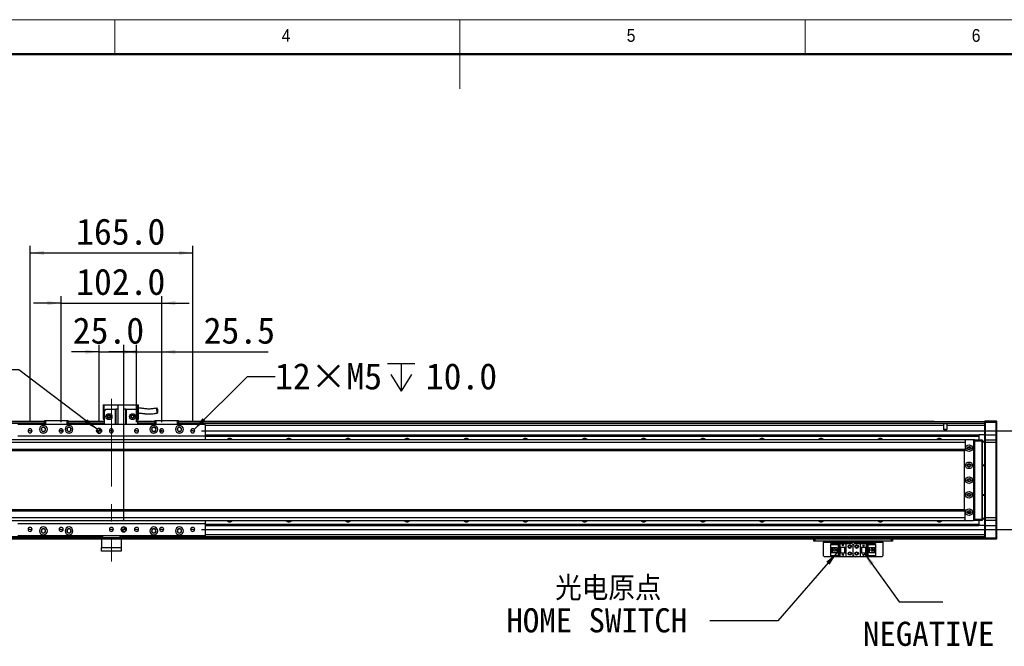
# Model space of a CAD drawing. Header units: millimetres. Extents: x 35 to 2905, y 35 to 2044.
# Tile 4 of 5: x 1023 to 2022, y 1408 to 2044. Entities that reach past the tile are written whole.
import ezdxf

# ---------------------------------------------------------------- set-up
doc = ezdxf.new("R2010")
doc.units = ezdxf.units.MM
doc.header["$LTSCALE"] = 7
doc.linetypes.add('CENTERX2', pattern=[20.32, 12.7, -2.54, 2.54, -2.54])
doc.layers.add('DIMNS', color=7, linetype='Continuous')
doc.styles.add('SLDTEXTSTYLE1', font='Gothic.ttf', dxfattribs={"width": 0.913})
doc.styles.add('SLDTEXTSTYLE8', font='txt')
doc.styles.add('SLDTEXTSTYLE9', font='txt', dxfattribs={"bigfont": 'bigfont'})
doc.dimstyles.new('SLDDIMSTYLE0', dxfattribs={"dimtxt": 26.6, "dimasz": 14, "dimexe": 0, "dimexo": 0.0625, "dimgap": 6.65, "dimtad": 2, "dimdec": 1, "dimrnd": 1e-09, "dimzin": 4, "dimdsep": 46, "dimtxsty": 'SLDTEXTSTYLE8', "dimsah": 1, "dimcen": 0.09, "dimadec": 0, "dimazin": 1, "dimtfac": 1, "dimtdec": 1, "dimtofl": 0, "dimtmove": 0, "dimatfit": 3, "dimfxl": 0, "dimfrac": 2, "dimtolj": 1, "dimtzin": 12, "dimarcsym": 0})
doc.dimstyles.new('SLDDIMSTYLE1', dxfattribs={"dimtxt": 26.6, "dimasz": 14, "dimexe": 0, "dimexo": 0.0625, "dimgap": 6.65, "dimtad": 2, "dimdec": 1, "dimrnd": 1e-09, "dimzin": 4, "dimdsep": 46, "dimtxsty": 'SLDTEXTSTYLE8', "dimsah": 1, "dimcen": 0.09, "dimadec": 0, "dimazin": 1, "dimtfac": 1, "dimtdec": 1, "dimtmove": 0, "dimatfit": 0, "dimfxl": 0, "dimfrac": 2, "dimtolj": 1, "dimtzin": 12, "dimarcsym": 0})
doc.dimstyles.new('SLDDIMSTYLE2', dxfattribs={"dimtxt": 26.6, "dimasz": 14, "dimexe": 0, "dimexo": 0.0625, "dimgap": 6.65, "dimtad": 2, "dimdec": 1, "dimrnd": 1e-09, "dimzin": 12, "dimdsep": 46, "dimtxsty": 'SLDTEXTSTYLE8', "dimsah": 1, "dimcen": 0.09, "dimadec": 0, "dimazin": 3, "dimtfac": 1, "dimtdec": 1, "dimtmove": 0, "dimatfit": 0, "dimfxl": 0, "dimfrac": 2, "dimtolj": 1, "dimtzin": 12, "dimarcsym": 0})
doc.dimstyles.new('SLDDIMSTYLE3', dxfattribs={"dimtxt": 0.18, "dimasz": 14, "dimexe": 0, "dimexo": 0.0625, "dimgap": 0, "dimtad": 0, "dimtih": 1, "dimtoh": 1, "dimdec": 0, "dimrnd": 1e-09, "dimzin": 0, "dimdsep": 46, "dimtxsty": 'Standard', "dimsah": 1, "dimcen": 0.09, "dimadec": 0, "dimazin": 0, "dimtfac": 14, "dimtdec": 0, "dimtofl": 0, "dimtmove": 0, "dimatfit": 3, "dimfxl": 0, "dimfrac": 2, "dimtolj": 1, "dimtzin": 0, "dimarcsym": 0})
doc.dimstyles.new('SLDDIMSTYLE7', dxfattribs={"dimtxt": 26.6, "dimasz": 14, "dimexe": 0, "dimexo": 0.0625, "dimgap": 6.65, "dimtad": 0, "dimtih": 1, "dimtoh": 1, "dimdec": 1, "dimrnd": 1e-09, "dimzin": 4, "dimdsep": 46, "dimtxsty": 'SLDTEXTSTYLE8', "dimsah": 1, "dimcen": 0, "dimadec": 0, "dimazin": 1, "dimtfac": 1, "dimtdec": 1, "dimtofl": 0, "dimtmove": 0, "dimatfit": 3, "dimfxl": 0, "dimfrac": 2, "dimtolj": 1, "dimtzin": 12, "dimarcsym": 0})
doc.dimstyles.new('SLDDIMSTYLE8', dxfattribs={"dimtxt": 26.6, "dimasz": 14, "dimexe": 0, "dimexo": 0.0625, "dimgap": 6.65, "dimtad": 0, "dimtih": 1, "dimtoh": 1, "dimdec": 1, "dimrnd": 1e-09, "dimzin": 12, "dimdsep": 46, "dimtxsty": 'SLDTEXTSTYLE8', "dimsah": 1, "dimcen": 0, "dimadec": 0, "dimazin": 3, "dimtfac": 1, "dimtdec": 1, "dimtofl": 0, "dimtmove": 0, "dimatfit": 3, "dimfxl": 0, "dimfrac": 2, "dimtolj": 1, "dimtzin": 12, "dimarcsym": 0})

# ---------------------------------------------------------------- blocks, each defined once
blk = doc.blocks.new('_D_22')
at = {"layer": 'DIMNS'}
for p, q in [((1065.37, 1635.87), (1065.37, 1763.57)), ((1167.37, 1635.87), (1167.37, 1763.57)), ((1065.37, 1756.57), (1037.37, 1756.57)), ((1065.37, 1756.57), (1167.37, 1756.57)), ((1167.37, 1756.57), (1195.37, 1756.57))]:
    blk.add_line(p, q, dxfattribs=at)
for points in [[(1065.37, 1756.57), (1051.37, 1758.67), (1051.37, 1754.47)], [(1167.37, 1756.57), (1181.37, 1754.47), (1181.37, 1758.67)]]:
    blk.add_solid(points, dxfattribs=at)
at = {"layer": 'DIMNS', "insert": (1080.6, 1791.47), "char_height": 26.6, "attachment_point": 1, "style": 'SLDTEXTSTYLE8'}
blk.add_mtext('102.0', dxfattribs=at)
blk = doc.blocks.new('_D_23')
at = {"layer": 'DIMNS'}
for p, q in [((1033.87, 1635.87), (1033.87, 1814.48)), ((1198.87, 1635.87), (1198.87, 1814.48)), ((1033.87, 1807.48), (1198.87, 1807.48))]:
    blk.add_line(p, q, dxfattribs=at)
for points in [[(1033.87, 1807.48), (1047.87, 1805.38), (1047.87, 1809.58)], [(1198.87, 1807.48), (1184.87, 1809.58), (1184.87, 1805.38)]]:
    blk.add_solid(points, dxfattribs=at)
at = {"layer": 'DIMNS', "insert": (1080.6, 1842.39), "char_height": 26.6, "attachment_point": 1, "style": 'SLDTEXTSTYLE8'}
blk.add_mtext('165.0', dxfattribs=at)
blk = doc.blocks.new('_D_24')
at = {"layer": 'DIMNS'}
for p, q in [((2084.37, 1626.98), (2084.37, 1654.98)), ((1207.76, 1626.98), (2091.37, 1626.98)), ((2084.37, 1526.98), (2084.37, 1626.98)), ((1207.76, 1526.98), (2091.37, 1526.98)), ((2084.37, 1526.98), (2084.37, 1498.98))]:
    blk.add_line(p, q, dxfattribs=at)
for points in [[(2084.37, 1626.98), (2086.47, 1640.98), (2082.27, 1640.98)], [(2084.37, 1526.98), (2082.27, 1512.98), (2086.47, 1512.98)]]:
    blk.add_solid(points, dxfattribs=at)
at = {"layer": 'DIMNS', "insert": (2049.46, 1533.02), "char_height": 26.6, "attachment_point": 1, "rotation": 90, "style": 'SLDTEXTSTYLE8'}
blk.add_mtext('100.0', dxfattribs=at)
blk = doc.blocks.new('SW_SYMBOL_HOLE_DEPTH')
at = {"layer": 'DIMNS', "color": 0}
for p, q in [((0, 6125), (5600, 6125)), ((2800, 6125), (2800, 525)), ((700, 3885), (2800, 525)), ((4900, 3885), (2800, 525))]:
    blk.add_line(p, q, dxfattribs=at)
blk = doc.blocks.new('_D_25')
at = {"layer": 'DIMNS'}
for p, q in [((1022.31, 1688.84), (994.31, 1688.84)), ((1101.87, 1628.5), (1022.31, 1688.84))]:
    blk.add_line(p, q, dxfattribs=at)
blk.add_solid([(1101.87, 1628.5), (1091.99, 1638.63), (1089.45, 1635.28)], dxfattribs=at)
at = {"layer": 'DIMNS', "xscale": 0.004985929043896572, "yscale": 0.004985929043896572, "zscale": 0.004985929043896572}
blk.add_blockref('SW_SYMBOL_HOLE_DEPTH', (909.05, 1671.12), dxfattribs=at)
at = {"layer": 'DIMNS', "char_height": 26.6, "attachment_point": 1, "style": 'SLDTEXTSTYLE8'}
for s, insert in [('2×', (733.55, 1702.13)), ('%%c', (777.07, 1701.87)), ('5.0', (818.17, 1702.13)), ('H7', (864.49, 1702.13)), ('7.0', (947.99, 1702.13))]:
    blk.add_mtext(s, dxfattribs=dict(at, insert=insert))
blk = doc.blocks.new('_D_26')
at = {"layer": 'DIMNS'}
for p, q in [((1200.35, 1628.47), (1254.38, 1682.21)), ((1254.38, 1682.21), (1282.38, 1682.21))]:
    blk.add_line(p, q, dxfattribs=at)
blk.add_solid([(1200.35, 1628.47), (1211.76, 1636.85), (1208.8, 1639.83)], dxfattribs=at)
at = {"layer": 'DIMNS', "xscale": 0.004985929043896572, "yscale": 0.004985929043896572, "zscale": 0.004985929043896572}
blk.add_blockref('SW_SYMBOL_HOLE_DEPTH', (1396.36, 1664.6), dxfattribs=at)
at = {"layer": 'DIMNS', "char_height": 26.6, "attachment_point": 1, "style": 'SLDTEXTSTYLE8'}
for s, insert in [('12×M5', (1282.38, 1695.61)), ('10.0', (1435.29, 1695.61))]:
    blk.add_mtext(s, dxfattribs=dict(at, insert=insert))
blk = doc.blocks.new('_D_27')
at = {"layer": 'DIMNS'}
for p, q in [((1103.87, 1635.87), (1103.87, 1714.11)), ((1128.87, 1535.87), (1128.87, 1714.11)), ((1103.87, 1707.11), (1075.87, 1707.11)), ((1103.87, 1707.11), (1128.87, 1707.11)), ((1128.87, 1707.11), (1156.87, 1707.11))]:
    blk.add_line(p, q, dxfattribs=at)
for points in [[(1103.87, 1707.11), (1089.87, 1709.21), (1089.87, 1705.01)], [(1128.87, 1707.11), (1142.87, 1705.01), (1142.87, 1709.21)]]:
    blk.add_solid(points, dxfattribs=at)
at = {"layer": 'DIMNS', "insert": (1077.2, 1742.01), "char_height": 26.6, "attachment_point": 1, "style": 'SLDTEXTSTYLE8'}
blk.add_mtext('25.0', dxfattribs=at)
blk = doc.blocks.new('_D_28')
at = {"layer": 'DIMNS'}
for p, q in [((1141.87, 1635.87), (1141.87, 1714.11)), ((1167.37, 1635.87), (1167.37, 1714.11)), ((1141.87, 1707.11), (1113.87, 1707.11)), ((1141.87, 1707.11), (1167.37, 1707.11)), ((1167.37, 1707.11), (1275.51, 1707.11))]:
    blk.add_line(p, q, dxfattribs=at)
for points in [[(1141.87, 1707.11), (1127.87, 1709.21), (1127.87, 1705.01)], [(1167.37, 1707.11), (1181.37, 1705.01), (1181.37, 1709.21)]]:
    blk.add_solid(points, dxfattribs=at)
at = {"layer": 'DIMNS', "insert": (1209.97, 1742.01), "char_height": 26.6, "attachment_point": 1, "style": 'SLDTEXTSTYLE8'}
blk.add_mtext('25.5', dxfattribs=at)
blk = doc.blocks.new('SW_NOTE_6')
at = {"layer": 'DIMNS', "color": 0, "char_height": 24.5, "attachment_point": 2}
for s, insert, style in [(' 光电原点', (-113.73, 45.22), 'SLDTEXTSTYLE9'), ('HOME SWITCH', (-114.53, 12.82), 'SLDTEXTSTYLE8')]:
    blk.add_mtext(s, dxfattribs=dict(at, insert=insert, style=style))
blk = doc.blocks.new('SW_NOTE_7')
at = {"layer": 'DIMNS', "color": 0, "char_height": 24.5, "attachment_point": 2}
for s, insert, style in [('    光电负限位', (96.76, 12.28), 'SLDTEXTSTYLE9'), ('NEGATIVE LIMIT SWITCH', (93.93, -20.12), 'SLDTEXTSTYLE8')]:
    blk.add_mtext(s, dxfattribs=dict(at, insert=insert, style=style))
blk = doc.blocks.new('SW_DOWELSYMBOL_3')
at = {"linetype": 'Continuous', "lineweight": 18}
h = blk.add_hatch(color=0, dxfattribs=at)
edge = h.paths.add_edge_path(flags=0)
edge.add_arc((0, 0), 2.5, 180, 270)
edge.add_line((0, -2.5), (0, 0))
edge.add_line((0, 0), (-2.5, 0))
h = blk.add_hatch(color=0, dxfattribs=at)
edge = h.paths.add_edge_path(flags=0)
edge.add_arc((0, 0), 2.5, 0, 90)
edge.add_line((0, 2.5), (0, 0))
edge.add_line((0, 0), (2.5, 0))
at = {"layer": 'DIMNS', "color": 0}
blk.add_circle((0, 0), 2.5, dxfattribs=at)
blk = doc.blocks.new('SW_DOWELSYMBOL_4')
at = {"linetype": 'Continuous', "lineweight": 18}
h = blk.add_hatch(color=0, dxfattribs=at)
edge = h.paths.add_edge_path(flags=0)
edge.add_arc((0, 0), 2.5, 180, 270)
edge.add_line((0, -2.5), (0, 0))
edge.add_line((0, 0), (-2.5, 0))
h = blk.add_hatch(color=0, dxfattribs=at)
edge = h.paths.add_edge_path(flags=0)
edge.add_arc((0, 0), 2.5, 0, 90)
edge.add_line((0, 2.5), (0, 0))
edge.add_line((0, 0), (2.5, 0))
at = {"layer": 'DIMNS', "color": 0}
blk.add_circle((0, 0), 2.5, dxfattribs=at)

msp = doc.modelspace()

# ---------------------------------------------------------------- linework, layer by layer
at = {"color": 7, "linetype": 'Continuous', "lineweight": 18}
for p, q in [((2905, 2044), (35, 2044)), ((1120, 2009), (1120, 2044)), ((1470, 2044), (1470, 1974)), ((1820, 2009), (1820, 2044)), ((70, 2009), (2870, 2009))]:
    msp.add_line(p, q, dxfattribs=at)
at = {"color": 7, "linetype": 'Continuous', "lineweight": 50}
msp.add_line((2870, 2009), (70, 2009), dxfattribs=at)
at = {"color": 7, "linetype": 'Continuous', "lineweight": 25}
for p, q in [((1107.87, 1653.28), (1108.87, 1653.28)), ((1107.87, 1653.28), (1107.87, 1638.88)), ((1108.87, 1646.88), (1108.87, 1653.28)), ((1108.87, 1653.28), (1122.87, 1653.28)), ((1110.87, 1648.88), (1108.87, 1646.88)), ((1110.87, 1648.88), (1120.37, 1648.88)), ((1120.37, 1633.48), (1120.37, 1648.88)), ((1120.37, 1648.88), (1120.87, 1648.88)), ((1120.87, 1648.88), (1120.87, 1633.48)), ((1122.87, 1648.88), (1120.87, 1648.88)), ((1122.87, 1653.48), (1122.87, 1633.48)), ((1122.87, 1653.48), (1128.87, 1653.48)), ((1128.87, 1633.48), (1128.87, 1653.48)), ((1128.87, 1653.28), (1142.87, 1653.28)), ((1130.87, 1648.88), (1128.87, 1648.88)), ((1130.87, 1633.48), (1130.87, 1648.88)), ((1130.87, 1648.88), (1131.37, 1648.88)), ((1131.37, 1648.88), (1140.87, 1648.88)), ((1131.37, 1648.88), (1131.37, 1633.48)), ((1142.87, 1646.88), (1140.87, 1648.88)), ((1142.87, 1653.28), (1143.87, 1653.28)), ((1142.87, 1653.28), (1142.87, 1646.88)), ((1143.87, 1638.88), (1143.87, 1653.28)), ((1107.87, 1638.88), (1108.87, 1638.88)), ((1108.87, 1646.88), (1108.87, 1633.48)), ((1142.87, 1646.88), (1142.87, 1633.48)), ((1142.87, 1638.88), (1143.87, 1638.88)), ((230.37, 1636.48), (1048.37, 1636.48)), ((1048.37, 1634.49), (230.37, 1634.49)), ((300.87, 1636.78), (1048.37, 1636.78)), ((300.87, 1636.58), (1048.37, 1636.58)), ((1211.37, 1633.48), (1021.37, 1633.48)), ((1048.37, 1637.18), (1048.67, 1637.48)), ((1048.37, 1633.48), (1048.37, 1637.18)), ((1049.37, 1637.18), (1048.37, 1637.18)), ((1048.67, 1637.48), (1049.49, 1637.48)), ((1049.37, 1637.18), (1049.49, 1637.48)), ((1049.37, 1637.18), (1049.37, 1633.48)), ((1071.37, 1637.18), (1049.37, 1637.18)), ((1049.49, 1637.48), (1071.24, 1637.48)), ((1071.37, 1637.18), (1071.24, 1637.48)), ((1071.24, 1637.48), (1072.07, 1637.48)), ((1071.37, 1633.48), (1071.37, 1637.18)), ((1072.37, 1637.18), (1071.37, 1637.18)), ((1072.07, 1637.48), (1072.37, 1637.18)), ((1072.37, 1637.18), (1072.37, 1633.48)), ((1072.37, 1636.78), (1108.87, 1636.78)), ((1072.37, 1636.58), (1108.87, 1636.58)), ((1072.37, 1636.48), (1108.87, 1636.48)), ((1108.87, 1634.49), (1072.37, 1634.49)), ((1142.87, 1636.78), (1160.37, 1636.78)), ((1142.87, 1636.58), (1160.37, 1636.58)), ((1142.87, 1636.48), (1160.37, 1636.48)), ((1160.37, 1634.49), (1142.87, 1634.49)), ((1160.37, 1637.18), (1160.67, 1637.48)), ((1160.37, 1633.48), (1160.37, 1637.18)), ((1161.37, 1637.18), (1160.37, 1637.18)), ((1160.67, 1637.48), (1161.49, 1637.48)), ((1161.37, 1637.18), (1161.49, 1637.48)), ((1161.37, 1637.18), (1161.37, 1633.48)), ((1183.37, 1637.18), (1161.37, 1637.18)), ((1161.49, 1637.48), (1183.24, 1637.48)), ((1183.37, 1637.18), (1183.24, 1637.48)), ((1183.24, 1637.48), (1184.07, 1637.48)), ((1183.37, 1633.48), (1183.37, 1637.18)), ((1184.37, 1637.18), (1183.37, 1637.18)), ((1184.07, 1637.48), (1184.37, 1637.18)), ((1184.37, 1637.18), (1184.37, 1633.48)), ((1184.37, 1636.78), (1950.87, 1636.78)), ((1184.37, 1636.58), (1950.87, 1636.58)), ((1184.37, 1636.48), (2002.37, 1636.48)), ((2002.37, 1634.49), (1184.37, 1634.49)), ((1211.37, 1633.48), (1211.37, 1621.48)), ((1950.87, 1636.78), (1950.87, 1636.58)), ((1950.87, 1636.48), (1950.87, 1636.58)), ((1960.73, 1628.38), (1960.73, 1632.49)), ((1964, 1628.38), (1960.73, 1628.38)), ((2002.37, 1632.49), (1964, 1632.49)), ((1964, 1632.49), (1964, 1628.38)), ((2002.37, 1636.68), (2002.67, 1636.98)), ((2002.37, 1635.48), (2002.37, 1636.68)), ((2002.37, 1635.48), (2002.67, 1635.48)), ((2002.37, 1622.98), (2002.37, 1635.48)), ((2002.67, 1636.98), (2002.67, 1635.48)), ((2002.67, 1636.98), (2014.07, 1636.98)), ((2002.67, 1635.48), (2002.67, 1622.98)), ((2014.07, 1635.48), (2002.67, 1635.48)), ((2014.07, 1635.48), (2014.07, 1636.98)), ((2014.07, 1636.98), (2014.37, 1636.68)), ((2014.07, 1622.98), (2014.07, 1635.48)), ((2014.07, 1635.48), (2014.37, 1635.48)), ((2014.37, 1636.68), (2014.37, 1635.48)), ((2014.37, 1635.48), (2014.37, 1622.98)), ((1211.37, 1621.48), (1021.37, 1621.48)), ((1033.87, 1626.98), (1031.77, 1626.98)), ((1033.87, 1626.98), (1035.97, 1626.98)), ((1065.37, 1626.98), (1063.27, 1626.98)), ((1065.37, 1626.98), (1065.49, 1626.98)), ((1066.7, 1626.98), (1067.47, 1626.98)), ((1103.87, 1626.98), (1101.37, 1626.98)), ((1103.87, 1626.98), (1106.37, 1626.98)), ((1116.37, 1626.98), (1114.27, 1626.98)), ((1116.37, 1626.98), (1118.47, 1626.98)), ((1141.87, 1626.98), (1139.77, 1626.98)), ((1141.87, 1626.98), (1143.97, 1626.98)), ((1166.03, 1626.98), (1165.27, 1626.98)), ((1167.37, 1626.98), (1167.24, 1626.98)), ((1167.37, 1626.98), (1169.47, 1626.98)), ((1198.87, 1626.98), (1196.77, 1626.98)), ((1198.87, 1626.98), (1200.97, 1626.98)), ((1211.37, 1622.99), (1996.37, 1622.99)), ((1211.37, 1622.7), (1996.37, 1622.7)), ((1211.37, 1621.8), (1996.37, 1621.8)), ((1211.37, 1621.5), (1996.37, 1621.5)), ((1211.37, 1621.48), (1211.37, 1617.98)), ((1996.37, 1622.99), (1996.37, 1622.7)), ((2002.37, 1622.99), (1996.37, 1622.99)), ((1996.37, 1622.7), (1996.37, 1621.8)), ((1996.37, 1621.8), (1996.37, 1621.5)), ((1996.37, 1621.5), (1996.37, 1617.98)), ((2002.37, 1622.98), (2002.67, 1622.98)), ((2002.37, 1617.68), (2002.37, 1622.98)), ((2002.67, 1622.98), (2002.67, 1617.98)), ((2002.67, 1622.98), (2014.07, 1622.98)), ((2014.07, 1617.98), (2014.07, 1622.98)), ((2014.07, 1622.98), (2014.37, 1622.98)), ((2014.37, 1622.98), (2014.37, 1617.68)), ((1981.87, 1617.98), (251.37, 1617.98)), ((1982.37, 1614.98), (251.37, 1614.98)), ((1981.87, 1617.98), (1981.37, 1617.48)), ((1981.37, 1617.48), (1981.37, 1617.35)), ((1990.87, 1617.98), (1981.87, 1617.98)), ((1982.37, 1617.35), (1982.37, 1614.98)), ((1982.37, 1614.98), (1982.37, 1607.98)), ((1987.51, 1609.98), (1985.22, 1609.98)), ((1991.37, 1617.48), (1990.87, 1617.98)), ((1990.87, 1617.98), (1992.37, 1617.98)), ((1992.37, 1617.68), (1991.17, 1617.68)), ((1991.37, 1536.48), (1991.37, 1617.48)), ((1991.87, 1615.98), (1991.37, 1615.98)), ((1991.87, 1537.98), (1991.87, 1615.98)), ((1992.37, 1617.98), (1999.57, 1617.98)), ((1992.37, 1616.48), (1992.37, 1617.98)), ((1999.57, 1616.48), (1992.37, 1616.48)), ((1992.37, 1537.48), (1992.37, 1616.48)), ((1999.57, 1616.48), (1999.57, 1617.98)), ((1999.87, 1617.68), (1999.57, 1617.98)), ((1999.57, 1537.48), (1999.57, 1616.48)), ((1999.87, 1616.48), (1999.57, 1616.48)), ((1999.87, 1617.68), (1999.87, 1616.48)), ((1999.87, 1616.48), (1999.87, 1537.48)), ((1999.87, 1616.48), (2002.37, 1616.48)), ((2002.37, 1615.48), (1999.87, 1615.48)), ((2002.67, 1617.98), (2002.37, 1617.68)), ((2002.37, 1614.98), (2002.37, 1617.68)), ((2002.37, 1538.98), (2002.37, 1614.98)), ((2002.67, 1614.98), (2002.37, 1614.98)), ((2002.67, 1617.98), (2002.67, 1614.98)), ((2002.67, 1617.98), (2014.07, 1617.98)), ((2002.67, 1614.98), (2002.67, 1538.98)), ((2014.07, 1614.98), (2002.67, 1614.98)), ((2014.07, 1614.98), (2014.07, 1617.98)), ((2014.07, 1617.98), (2014.37, 1617.68)), ((2014.07, 1538.98), (2014.07, 1614.98)), ((2014.07, 1614.98), (2014.37, 1614.98)), ((2014.37, 1617.68), (2014.37, 1614.98)), ((2014.37, 1614.98), (2014.37, 1538.98)), ((1982.37, 1607.98), (251.37, 1607.98)), ((251.37, 1606.98), (1982.37, 1606.98)), ((1981.37, 1606.98), (1981.37, 1546.98)), ((1982.37, 1607.98), (1982.37, 1606.98)), ((1999.87, 1592.48), (2002.37, 1592.48)), ((2002.37, 1591.48), (1999.87, 1591.48)), ((1999.87, 1562.48), (2002.37, 1562.48)), ((2002.37, 1561.48), (1999.87, 1561.48)), ((1982.37, 1546.98), (251.37, 1546.98)), ((251.37, 1545.98), (1982.37, 1545.98)), ((251.37, 1538.98), (1982.37, 1538.98)), ((1982.37, 1545.98), (1982.37, 1546.98)), ((1982.37, 1538.98), (1982.37, 1545.98)), ((1982.37, 1536.62), (1982.37, 1538.98)), ((1985.22, 1543.98), (1987.51, 1543.98)), ((1999.87, 1538.48), (2002.37, 1538.48)), ((2002.37, 1536.28), (2002.37, 1538.98)), ((2002.67, 1538.98), (2002.37, 1538.98)), ((2002.67, 1538.98), (2002.67, 1535.98)), ((2002.67, 1538.98), (2014.07, 1538.98)), ((2014.07, 1535.98), (2014.07, 1538.98)), ((2014.07, 1538.98), (2014.37, 1538.98)), ((2014.37, 1538.98), (2014.37, 1536.28)), ((251.37, 1535.98), (1981.87, 1535.98)), ((1211.37, 1532.48), (1021.37, 1532.48)), ((1211.37, 1535.98), (1211.37, 1532.48)), ((1211.37, 1532.48), (1211.37, 1520.48)), ((1211.37, 1532.46), (1996.37, 1532.46)), ((1211.37, 1532.17), (1996.37, 1532.17)), ((1211.37, 1531.27), (1996.37, 1531.27)), ((1211.37, 1530.98), (1996.37, 1530.98)), ((1981.37, 1536.62), (1981.37, 1536.48)), ((1981.37, 1536.48), (1981.87, 1535.98)), ((1981.87, 1535.98), (1990.87, 1535.98)), ((1990.87, 1535.98), (1991.37, 1536.48)), ((1992.37, 1535.98), (1990.87, 1535.98)), ((1991.17, 1536.28), (1992.37, 1536.28)), ((1991.37, 1537.98), (1991.87, 1537.98)), ((1992.37, 1537.48), (1999.57, 1537.48)), ((1992.37, 1535.98), (1992.37, 1537.48)), ((1999.57, 1535.98), (1992.37, 1535.98)), ((1996.37, 1535.98), (1996.37, 1532.46)), ((1996.37, 1532.46), (1996.37, 1532.17)), ((1996.37, 1532.17), (1996.37, 1531.27)), ((1996.37, 1531.27), (1996.37, 1530.98)), ((2002.37, 1530.98), (1996.37, 1530.98)), ((1999.57, 1535.98), (1999.57, 1537.48)), ((1999.87, 1537.48), (1999.57, 1537.48)), ((1999.87, 1536.28), (1999.57, 1535.98)), ((1999.87, 1537.48), (1999.87, 1536.28)), ((2002.37, 1537.48), (1999.87, 1537.48)), ((2002.67, 1535.98), (2002.37, 1536.28)), ((2002.37, 1530.98), (2002.37, 1536.28)), ((2002.67, 1530.98), (2002.37, 1530.98)), ((2002.37, 1518.48), (2002.37, 1530.98)), ((2014.07, 1535.98), (2002.67, 1535.98)), ((2002.67, 1535.98), (2002.67, 1530.98)), ((2002.67, 1530.98), (2014.07, 1530.98)), ((2002.67, 1530.98), (2002.67, 1518.48)), ((2014.07, 1535.98), (2014.37, 1536.28)), ((2014.07, 1530.98), (2014.07, 1535.98)), ((2014.37, 1530.98), (2014.07, 1530.98)), ((2014.07, 1518.48), (2014.07, 1530.98)), ((2014.37, 1536.28), (2014.37, 1530.98)), ((2014.37, 1530.98), (2014.37, 1518.48)), ((1106.37, 1519.48), (230.37, 1519.48)), ((1211.37, 1520.48), (1021.37, 1520.48)), ((1033.87, 1526.98), (1031.77, 1526.98)), ((1033.87, 1526.98), (1035.97, 1526.98)), ((1065.37, 1526.98), (1063.27, 1526.98)), ((1065.37, 1526.98), (1067.47, 1526.98)), ((1106.37, 1518.48), (1106.37, 1520.48)), ((1107.37, 1518.48), (1106.37, 1518.48)), ((1106.37, 1516.98), (1106.37, 1518.48)), ((1107.37, 1520.48), (1107.37, 1518.48)), ((1125.37, 1518.48), (1107.37, 1518.48)), ((1116.37, 1526.98), (1114.27, 1526.98)), ((1116.37, 1526.98), (1118.47, 1526.98)), ((1125.37, 1518.48), (1125.37, 1520.48)), ((1126.37, 1518.48), (1125.37, 1518.48)), ((1128.87, 1526.98), (1126.37, 1526.98)), ((1126.37, 1520.48), (1126.37, 1518.48)), ((2002.37, 1519.48), (1126.37, 1519.48)), ((1126.37, 1518.48), (1126.37, 1516.98)), ((1128.87, 1526.98), (1131.37, 1526.98)), ((1141.87, 1526.98), (1139.77, 1526.98)), ((1141.87, 1526.98), (1143.97, 1526.98)), ((1167.37, 1526.98), (1165.27, 1526.98)), ((1167.37, 1526.98), (1169.47, 1526.98)), ((1198.87, 1526.98), (1196.77, 1526.98)), ((1198.87, 1526.98), (1200.97, 1526.98)), ((2002.67, 1518.48), (2002.37, 1518.48)), ((2002.37, 1517.28), (2002.37, 1518.48)), ((2002.67, 1518.48), (2002.67, 1516.98)), ((2002.67, 1518.48), (2014.07, 1518.48)), ((2014.07, 1516.98), (2014.07, 1518.48)), ((2014.37, 1518.48), (2014.07, 1518.48)), ((2014.37, 1518.48), (2014.37, 1517.28)), ((1106.37, 1516.98), (230.37, 1516.98)), ((1126.37, 1516.98), (1106.37, 1516.98)), ((1106.37, 1516.98), (1106.37, 1508.48)), ((1106.37, 1508.48), (1126.37, 1508.48)), ((1106.37, 1504.98), (1106.37, 1508.48)), ((1126.37, 1516.98), (1126.37, 1508.48)), ((2002.37, 1516.98), (1126.37, 1516.98)), ((1126.37, 1508.48), (1126.37, 1504.98)), ((1828.87, 1514.98), (1828.87, 1516.98)), ((1829.87, 1514.98), (1828.87, 1514.98)), ((1829.87, 1516.98), (1829.87, 1514.98)), ((1907.87, 1514.98), (1829.87, 1514.98)), ((1838.87, 1514.98), (1838.87, 1513.98)), ((1838.87, 1513.98), (1898.87, 1513.98)), ((1838.87, 1500.18), (1838.87, 1513.98)), ((1846.17, 1511.88), (1846.17, 1512.68)), ((1846.17, 1512.68), (1855.37, 1512.68)), ((1854.47, 1511.88), (1846.17, 1511.88)), ((1846.17, 1511.88), (1846.17, 1511.38)), ((1853.97, 1511.38), (1846.17, 1511.38)), ((1846.17, 1508.78), (1846.17, 1511.38)), ((1846.17, 1508.78), (1852.37, 1508.78)), ((1846.17, 1503.18), (1846.17, 1508.78)), ((1847.47, 1503.18), (1847.47, 1508.78)), ((1847.97, 1508.43), (1847.97, 1508.78)), ((1852.37, 1508.43), (1847.97, 1508.43)), ((1847.97, 1503.53), (1847.97, 1508.43)), ((1852.37, 1508.78), (1852.37, 1503.18)), ((1853.97, 1511.38), (1854.47, 1511.88)), ((1853.97, 1500.58), (1853.97, 1511.38)), ((1854.47, 1500.08), (1854.47, 1511.88)), ((1855.37, 1512.68), (1855.37, 1508.98)), ((1855.37, 1512.68), (1861.37, 1512.68)), ((1855.37, 1508.98), (1861.37, 1508.98)), ((1855.37, 1508.98), (1855.37, 1502.98)), ((1855.87, 1508.98), (1855.87, 1502.98)), ((1856.17, 1508.98), (1856.17, 1502.98)), ((1857.77, 1511.18), (1857.97, 1511.18)), ((1858.37, 1509.98), (1857.77, 1511.18)), ((1857.97, 1511.58), (1858.77, 1511.58)), ((1857.97, 1511.18), (1857.97, 1511.58)), ((1858.97, 1511.18), (1858.37, 1509.98)), ((1858.77, 1511.58), (1858.77, 1511.18)), ((1858.77, 1511.18), (1858.97, 1511.18)), ((1860.57, 1502.98), (1860.57, 1508.98)), ((1860.87, 1502.98), (1860.87, 1508.98)), ((1861.37, 1512.68), (1861.37, 1508.98)), ((1861.37, 1512.68), (1866.87, 1512.68)), ((1861.37, 1508.98), (1861.37, 1502.98)), ((1868.87, 1501.28), (1868.87, 1510.68)), ((1870.87, 1512.68), (1876.37, 1512.68)), ((1876.37, 1508.98), (1876.37, 1512.68)), ((1876.37, 1512.68), (1882.37, 1512.68)), ((1876.37, 1508.98), (1882.37, 1508.98)), ((1876.37, 1502.98), (1876.37, 1508.98)), ((1876.87, 1508.98), (1876.87, 1502.98)), ((1877.17, 1508.98), (1877.17, 1502.98)), ((1878.77, 1510.38), (1879.37, 1511.58)), ((1878.97, 1510.38), (1878.77, 1510.38)), ((1878.97, 1509.98), (1878.97, 1510.38)), ((1879.77, 1509.98), (1878.97, 1509.98)), ((1879.37, 1511.58), (1879.97, 1510.38)), ((1879.77, 1510.38), (1879.77, 1509.98)), ((1879.97, 1510.38), (1879.77, 1510.38)), ((1881.57, 1502.98), (1881.57, 1508.98)), ((1881.87, 1502.98), (1881.87, 1508.98)), ((1882.37, 1508.98), (1882.37, 1512.68)), ((1882.37, 1512.68), (1891.57, 1512.68)), ((1882.37, 1502.98), (1882.37, 1508.98)), ((1891.57, 1511.88), (1883.27, 1511.88)), ((1883.27, 1511.88), (1883.77, 1511.38)), ((1883.27, 1511.88), (1883.27, 1500.08)), ((1883.77, 1511.38), (1883.77, 1500.58)), ((1891.57, 1511.38), (1883.77, 1511.38)), ((1885.37, 1508.78), (1891.57, 1508.78)), ((1885.37, 1503.18), (1885.37, 1508.78)), ((1889.77, 1508.43), (1885.37, 1508.43)), ((1889.77, 1508.78), (1889.77, 1508.43)), ((1889.77, 1508.43), (1889.77, 1503.53)), ((1890.27, 1508.78), (1890.27, 1503.18)), ((1891.57, 1512.68), (1891.57, 1511.88)), ((1891.57, 1511.38), (1891.57, 1511.88)), ((1891.57, 1511.38), (1891.57, 1508.78)), ((1891.57, 1508.78), (1891.57, 1503.18)), ((1898.87, 1513.98), (1898.87, 1514.98)), ((1898.87, 1513.98), (1898.87, 1500.18)), ((1907.87, 1514.98), (1907.87, 1516.98)), ((1908.87, 1514.98), (1907.87, 1514.98)), ((1908.87, 1516.98), (1908.87, 1514.98)), ((2002.67, 1516.98), (2002.37, 1517.28)), ((2002.37, 1517.28), (2002.37, 1516.98)), ((2014.07, 1516.98), (2002.67, 1516.98)), ((2014.37, 1517.28), (2014.07, 1516.98)), ((1126.37, 1504.98), (1106.37, 1504.98)), ((1838.87, 1500.18), (1839.87, 1499.18)), ((1897.87, 1499.18), (1839.87, 1499.18)), ((1852.37, 1503.18), (1846.17, 1503.18)), ((1846.17, 1500.58), (1846.17, 1503.18)), ((1846.17, 1500.58), (1853.97, 1500.58)), ((1846.17, 1500.58), (1846.17, 1500.08)), ((1846.17, 1500.08), (1854.47, 1500.08)), ((1846.17, 1499.28), (1846.17, 1500.08)), ((1855.37, 1499.28), (1846.17, 1499.28)), ((1847.97, 1503.18), (1847.97, 1503.53)), ((1847.97, 1503.53), (1852.37, 1503.53)), ((1848.93, 1506.78), (1848.93, 1505.18)), ((1850.77, 1506.78), (1848.93, 1506.78)), ((1848.93, 1505.18), (1850.77, 1505.18)), ((1850.77, 1506.78), (1850.77, 1505.18)), ((1854.47, 1500.08), (1853.97, 1500.58)), ((1861.37, 1502.98), (1855.37, 1502.98)), ((1855.37, 1502.98), (1855.37, 1499.28)), ((1861.37, 1499.28), (1855.37, 1499.28)), ((1857.77, 1501.58), (1857.97, 1501.58)), ((1858.37, 1500.38), (1857.77, 1501.58)), ((1857.97, 1501.98), (1858.77, 1501.98)), ((1857.97, 1501.58), (1857.97, 1501.98)), ((1858.97, 1501.58), (1858.37, 1500.38)), ((1858.77, 1501.98), (1858.77, 1501.58)), ((1858.77, 1501.58), (1858.97, 1501.58)), ((1861.37, 1502.98), (1861.37, 1499.28)), ((1866.87, 1499.28), (1861.37, 1499.28)), ((1876.37, 1499.28), (1870.87, 1499.28)), ((1876.37, 1499.28), (1876.37, 1502.98)), ((1882.37, 1502.98), (1876.37, 1502.98)), ((1882.37, 1499.28), (1876.37, 1499.28)), ((1878.77, 1500.78), (1879.37, 1501.98)), ((1878.97, 1500.78), (1878.77, 1500.78)), ((1878.97, 1500.38), (1878.97, 1500.78)), ((1879.77, 1500.38), (1878.97, 1500.38)), ((1879.37, 1501.98), (1879.97, 1500.78)), ((1879.77, 1500.78), (1879.77, 1500.38)), ((1879.97, 1500.78), (1879.77, 1500.78)), ((1882.37, 1499.28), (1882.37, 1502.98)), ((1891.57, 1499.28), (1882.37, 1499.28)), ((1883.77, 1500.58), (1883.27, 1500.08)), ((1883.27, 1500.08), (1891.57, 1500.08)), ((1883.77, 1500.58), (1891.57, 1500.58)), ((1885.37, 1503.53), (1889.77, 1503.53)), ((1891.57, 1503.18), (1885.37, 1503.18)), ((1886.97, 1505.18), (1886.97, 1506.78)), ((1888.81, 1506.78), (1886.97, 1506.78)), ((1886.97, 1505.18), (1888.81, 1505.18)), ((1888.81, 1505.18), (1888.81, 1506.78)), ((1889.77, 1503.53), (1889.77, 1503.18)), ((1891.57, 1503.18), (1891.57, 1500.58)), ((1891.57, 1500.08), (1891.57, 1500.58)), ((1891.57, 1500.08), (1891.57, 1499.28)), ((1897.87, 1499.18), (1898.87, 1500.18))]:
    msp.add_line(p, q, dxfattribs=at)
at = {"color": 8, "linetype": 'Continuous', "lineweight": 25}
for p, q in [((1048.37, 1635.98), (230.37, 1635.98)), ((1108.87, 1635.98), (1072.37, 1635.98)), ((1160.37, 1635.98), (1142.87, 1635.98)), ((2002.37, 1635.98), (1184.37, 1635.98)), ((1960.73, 1632.49), (1211.37, 1632.49)), ((2002.37, 1521.48), (1211.37, 1521.48)), ((1106.37, 1517.98), (230.37, 1517.98)), ((2002.37, 1517.98), (1126.37, 1517.98))]:
    msp.add_line(p, q, dxfattribs=at)
at = {"color": 7, "linetype": 'Continuous', "lineweight": 25}
for centre, radius in [((1113.87, 1641.38), 3), ((1113.87, 1641.38), 1.7), ((1113.87, 1641.38), 1.6), ((1137.87, 1641.38), 3), ((1137.87, 1641.38), 1.7), ((1137.87, 1641.38), 1.6), ((1986.37, 1609.48), 3.36), ((1986.37, 1609.48), 1.7), ((1986.37, 1609.48), 1.25), ((1986.37, 1591.98), 3.36), ((1986.37, 1591.98), 1.7), ((1986.37, 1591.98), 1.25), ((1986.37, 1576.98), 3.36), ((1986.37, 1576.98), 1.7), ((1986.37, 1576.98), 1.25), ((1986.37, 1561.98), 3.36), ((1986.37, 1561.98), 1.7), ((1986.37, 1561.98), 1.25), ((1986.37, 1544.48), 3.36), ((1986.37, 1544.48), 1.7), ((1986.37, 1544.48), 1.25), ((1865.37, 1509.48), 1.75), ((1865.37, 1509.48), 1.25), ((1872.37, 1509.48), 1.75), ((1872.37, 1509.48), 1.25), ((1865.37, 1502.48), 1.75), ((1865.37, 1502.48), 1.25), ((1872.37, 1502.48), 1.75), ((1872.37, 1502.48), 1.25)]:
    msp.add_circle(centre, radius, dxfattribs=at)
for centre, radius, start, end in [((1033.87, 1626.98), 2.1, 0, 180), ((1047.37, 1628.48), 4, 0, 180), ((1047.37, 1628.48), 4, 180, 0), ((1047.37, 1628.48), 2.25, 0, 180), ((1047.37, 1628.48), 2.25, 180, 0), ((1047.37, 1628.48), 2, 90, 270), ((1047.37, 1628.48), 2, 270, 90), ((1065.37, 1626.98), 2.1, 0, 180), ((1073.37, 1628.48), 4, 0, 180), ((1073.37, 1628.48), 4, 180, 0), ((1073.37, 1628.48), 2.25, 0, 180), ((1073.37, 1628.48), 2.25, 180, 0), ((1073.37, 1628.48), 2, 90, 270), ((1073.37, 1628.48), 2, 270, 90), ((1103.87, 1626.98), 2.5, 0, 180), ((1116.37, 1626.98), 2.1, 0, 180), ((1141.87, 1626.98), 2.1, 0, 180), ((1159.37, 1628.48), 4, 0, 180), ((1159.37, 1628.48), 4, 180, 0), ((1159.37, 1628.48), 2.25, 0, 180), ((1159.37, 1628.48), 2.25, 180, 0), ((1159.37, 1628.48), 2, 90, 270), ((1159.37, 1628.48), 2, 270, 90), ((1167.37, 1626.98), 2.1, 0, 180), ((1185.37, 1628.48), 4, 0, 180), ((1185.37, 1628.48), 4, 180, 0), ((1185.37, 1628.48), 2.25, 0, 180), ((1185.37, 1628.48), 2.25, 180, 0), ((1185.37, 1628.48), 2, 90, 270), ((1185.37, 1628.48), 2, 270, 90), ((1198.87, 1626.98), 2.1, 0, 180), ((1033.87, 1626.98), 2.1, 180, 0), ((1065.37, 1626.98), 2.1, 180, 0), ((1103.87, 1626.98), 2.5, 180, 0), ((1116.37, 1626.98), 2.1, 180, 0), ((1141.87, 1626.98), 2.1, 180, 0), ((1167.37, 1626.98), 2.1, 180, 0), ((1198.87, 1626.98), 2.1, 180, 0), ((1236.37, 1615.49), 3.75, 41.71072, 138.28928), ((1296.37, 1615.49), 3.75, 41.71072, 138.28928), ((1356.37, 1615.49), 3.75, 41.71072, 138.28928), ((1416.37, 1615.49), 3.75, 41.71072, 138.28928), ((1476.37, 1615.49), 3.75, 41.71072, 138.28928), ((1536.37, 1615.49), 3.75, 41.71072, 138.28928), ((1596.37, 1615.49), 3.75, 41.71072, 138.28928), ((1656.37, 1615.49), 3.75, 41.71072, 138.28928), ((1716.37, 1615.49), 3.75, 41.71072, 138.28928), ((1776.37, 1615.49), 3.75, 41.71072, 138.28928), ((1836.37, 1615.49), 3.75, 41.71072, 138.28928), ((1896.37, 1615.49), 3.75, 41.71072, 138.28928), ((1956.37, 1615.49), 3.75, 41.71072, 138.28928), ((1033.87, 1526.98), 2.1, 0, 180), ((1047.37, 1525.48), 4, 0, 180), ((1065.37, 1526.98), 2.1, 0, 180), ((1073.37, 1525.48), 4, 0, 180), ((1116.37, 1526.98), 2.1, 0, 180), ((1128.87, 1526.98), 2.5, 0, 180), ((1141.87, 1526.98), 2.1, 0, 180), ((1159.37, 1525.48), 4, 0, 180), ((1167.37, 1526.98), 2.1, 0, 180), ((1185.37, 1525.48), 4, 0, 180), ((1198.87, 1526.98), 2.1, 0, 180), ((1236.37, 1538.48), 3.75, 221.71072, 318.28928), ((1296.37, 1538.48), 3.75, 221.71072, 318.28928), ((1356.37, 1538.48), 3.75, 221.71072, 318.28928), ((1416.37, 1538.48), 3.75, 221.71072, 318.28928), ((1476.37, 1538.48), 3.75, 221.71072, 318.28928), ((1536.37, 1538.48), 3.75, 221.71072, 318.28928), ((1596.37, 1538.48), 3.75, 221.71072, 318.28928), ((1656.37, 1538.48), 3.75, 221.71072, 318.28928), ((1716.37, 1538.48), 3.75, 221.71072, 318.28928), ((1776.37, 1538.48), 3.75, 221.71072, 318.28928), ((1836.37, 1538.48), 3.75, 221.71072, 318.28928), ((1896.37, 1538.48), 3.75, 221.71072, 318.28928), ((1956.37, 1538.48), 3.75, 221.71072, 318.28928), ((1033.87, 1526.98), 2.1, 180, 0), ((1047.37, 1525.48), 4, 180, 0), ((1047.37, 1525.48), 2.25, 0, 180), ((1047.37, 1525.48), 2.25, 180, 0), ((1047.37, 1525.48), 2, 90, 270), ((1047.37, 1525.48), 2, 270, 90), ((1065.37, 1526.98), 2.1, 180, 0), ((1073.37, 1525.48), 4, 180, 0), ((1073.37, 1525.48), 2.25, 0, 180), ((1073.37, 1525.48), 2.25, 180, 0), ((1073.37, 1525.48), 2, 90, 270), ((1073.37, 1525.48), 2, 270, 90), ((1116.37, 1526.98), 2.1, 180, 0), ((1128.87, 1526.98), 2.5, 180, 0), ((1141.87, 1526.98), 2.1, 180, 0), ((1159.37, 1525.48), 4, 180, 0), ((1159.37, 1525.48), 2.25, 0, 180), ((1159.37, 1525.48), 2.25, 180, 0), ((1159.37, 1525.48), 2, 90, 270), ((1159.37, 1525.48), 2, 270, 90), ((1167.37, 1526.98), 2.1, 180, 0), ((1185.37, 1525.48), 4, 180, 0), ((1185.37, 1525.48), 2.25, 0, 180), ((1185.37, 1525.48), 2.25, 180, 0), ((1185.37, 1525.48), 2, 90, 270), ((1185.37, 1525.48), 2, 270, 90), ((1198.87, 1526.98), 2.1, 180, 0), ((1866.87, 1510.68), 2, 0, 90), ((1870.87, 1510.68), 2, 90, 180), ((1866.87, 1501.28), 2, 270, 0), ((1870.87, 1501.28), 2, 180, 270)]:
    msp.add_arc(centre, radius, start, end, dxfattribs=at)
for points, knots in [([(1162.61, 1650.04), (1161.56, 1649.87), (1159.74, 1649.58), (1157.36, 1649.21), (1155.55, 1649.07), (1153.97, 1649.04), (1152.2, 1649.12), (1150.35, 1649.34), (1148.45, 1649.63), (1146.93, 1649.85), (1145.51, 1649.98), (1144.56, 1650.04), (1144.01, 1650.01), (1143.87, 1650.01)], [0, 0, 0, 0, 0.172819, 0.301207, 0.394507, 0.462196, 0.550301, 0.670438, 0.754268, 0.853133, 0.912496, 0.977885, 1, 1, 1, 1]), ([(1162.23, 1648.87), (1162.25, 1649.12), (1162.3, 1649.62), (1162.48, 1650.03), (1162.71, 1650.07), (1162.94, 1649.79), (1163.15, 1649.28), (1163.34, 1648.58), (1163.48, 1647.78), (1163.56, 1646.94), (1163.56, 1646.16), (1163.49, 1645.54), (1163.35, 1645.15), (1163.15, 1645.06), (1162.95, 1645.16), (1162.76, 1645.51), (1162.59, 1646.04), (1162.44, 1646.77), (1162.33, 1647.52), (1162.25, 1648.06), (1162.22, 1648.32), (1162.21, 1648.41), (1162.21, 1648.43), (1162.21, 1648.5), (1162.21, 1648.66), (1162.22, 1648.79), (1162.23, 1648.87)], [0, 0, 0, 0, 0.064818, 0.129779, 0.189732, 0.242619, 0.294413, 0.346244, 0.398724, 0.4522, 0.506602, 0.561453, 0.616052, 0.669773, 0.727069, 0.765378, 0.803691, 0.85891, 0.914229, 0.949555, 0.964001, 0.964851, 0.965759, 0.96871, 0.980528, 1, 1, 1, 1]), ([(1113.65, 1640.25), (1113.52, 1640.28), (1113.27, 1640.32), (1112.93, 1640.54), (1112.67, 1640.86), (1112.52, 1641.26), (1112.51, 1641.71), (1112.64, 1642.15), (1112.9, 1642.52), (1113.14, 1642.68), (1113.26, 1642.76)], [0, 0, 0, 0, 0.1153517, 0.2312534, 0.3517821, 0.47701, 0.6065221, 0.7402438, 0.8783584, 1, 1, 1, 1]), ([(1113.87, 1640.23), (1113.87, 1640.23), (1113.99, 1640.24), (1114.23, 1640.27), (1114.54, 1640.43), (1114.8, 1640.68), (1114.97, 1640.99), (1115.03, 1641.34), (1114.99, 1641.69), (1114.85, 1642.02), (1114.61, 1642.28), (1114.31, 1642.46), (1113.97, 1642.55), (1113.61, 1642.53), (1113.28, 1642.4), (1113.01, 1642.18), (1112.81, 1641.88), (1112.71, 1641.54), (1112.71, 1641.19), (1112.83, 1640.85), (1113.03, 1640.57), (1113.31, 1640.35), (1113.54, 1640.29), (1113.65, 1640.25)], [0, 0, 0, 0, 0.001719, 0.051637, 0.101552, 0.151461, 0.201376, 0.251294, 0.301208, 0.35112, 0.401032, 0.45095, 0.500864, 0.550776, 0.600688, 0.650602, 0.700518, 0.750433, 0.800345, 0.850259, 0.900174, 0.95009, 1, 1, 1, 1]), ([(1114.47, 1642.76), (1114.6, 1642.67), (1114.87, 1642.48), (1115.13, 1642.06), (1115.24, 1641.58), (1115.18, 1641.11), (1114.97, 1640.71), (1114.64, 1640.42), (1114.32, 1640.28), (1114.13, 1640.26), (1114.08, 1640.25)], [0, 0, 0, 0, 0.140799, 0.288065, 0.430436, 0.567942, 0.700594, 0.828472, 0.951583, 1, 1, 1, 1]), ([(1137.74, 1640.25), (1137.68, 1640.25), (1137.49, 1640.26), (1137.16, 1640.37), (1136.82, 1640.64), (1136.58, 1641.03), (1136.49, 1641.49), (1136.56, 1641.97), (1136.8, 1642.41), (1137.08, 1642.65), (1137.24, 1642.75), (1137.26, 1642.76)], [0, 0, 0, 0, 0.048848, 0.168025, 0.291923, 0.420549, 0.553962, 0.692168, 0.834936, 0.981919, 1, 1, 1, 1]), ([(1137.65, 1640.25), (1137.52, 1640.29), (1137.28, 1640.37), (1137, 1640.6), (1136.84, 1640.85), (1136.74, 1641.12), (1136.71, 1641.33), (1136.72, 1641.46), (1136.72, 1641.49), (1136.72, 1641.49), (1136.72, 1641.49), (1136.72, 1641.49), (1136.72, 1641.49), (1136.72, 1641.49)], [0, 0, 0, 0, 0.236928, 0.441709, 0.614234, 0.754505, 0.938078, 0.982965, 0.989788, 0.995206, 0.997549, 0.999767, 1, 1, 1, 1]), ([(1138.08, 1640.25), (1138.22, 1640.28), (1138.5, 1640.33), (1138.85, 1640.58), (1139.1, 1640.93), (1139.22, 1641.34), (1139.21, 1641.77), (1139.07, 1642.17), (1138.83, 1642.52), (1138.59, 1642.68), (1138.47, 1642.76)], [0, 0, 0, 0, 0.124814, 0.249846, 0.374868, 0.499863, 0.624846, 0.749835, 0.874838, 1, 1, 1, 1]), ([(1143.87, 1645), (1144.23, 1645.01), (1145.12, 1645.05), (1146.49, 1644.87), (1147.91, 1644.67), (1149.19, 1644.48), (1150.29, 1644.33), (1151.24, 1644.23), (1152.48, 1644.12), (1154.31, 1644.04), (1156.91, 1644.14), (1159.91, 1644.56), (1162.05, 1644.91), (1163.18, 1645.09)], [0, 0, 0, 0, 0.056172, 0.135052, 0.209372, 0.275832, 0.33264, 0.378841, 0.421682, 0.522488, 0.656042, 0.81859, 1, 1, 1, 1]), ([(1960.73, 1632.49), (1960.72, 1632.71), (1960.72, 1633.16), (1960.71, 1633.72), (1960.81, 1634.12), (1961.03, 1634.34), (1961.38, 1634.45), (1961.82, 1634.48), (1962.34, 1634.49), (1962.88, 1634.48), (1963.38, 1634.45), (1963.73, 1634.32), (1963.93, 1634.09), (1964.01, 1633.74), (1964.02, 1633.27), (1964, 1632.83), (1964, 1632.56), (1964, 1632.49)], [0, 0, 0, 0, 0.086025, 0.17211, 0.238894, 0.30599, 0.366071, 0.427895, 0.495438, 0.565972, 0.636678, 0.704637, 0.76621, 0.826437, 0.894477, 0.974827, 1, 1, 1, 1]), ([(1964, 1628.38), (1963.66, 1628.19), (1963.16, 1627.9), (1962.63, 1627.56), (1962.36, 1627.5), (1962.19, 1627.54), (1961.96, 1627.66), (1961.55, 1627.9), (1961.12, 1628.15), (1960.81, 1628.33), (1960.73, 1628.38)], [0, 0, 0, 0, 0.319564, 0.464257, 0.501362, 0.538175, 0.598669, 0.709514, 0.921205, 1, 1, 1, 1]), ([(1065.49, 1626.98), (1065.49, 1627), (1065.49, 1627.04), (1065.56, 1627.2), (1065.67, 1627.4), (1065.86, 1627.61), (1066.05, 1627.72), (1066.22, 1627.73), (1066.34, 1627.71), (1066.46, 1627.63), (1066.58, 1627.5), (1066.68, 1627.28), (1066.69, 1627.09), (1066.7, 1626.98)], [0, 0, 0, 0, 0.014393, 0.062833, 0.250037, 0.37516, 0.500046, 0.562848, 0.625118, 0.683882, 0.750527, 0.857131, 1, 1, 1, 1]), ([(1066.7, 1626.98), (1066.69, 1626.88), (1066.68, 1626.69), (1066.58, 1626.47), (1066.46, 1626.34), (1066.35, 1626.27), (1066.22, 1626.24), (1066.05, 1626.25), (1065.87, 1626.36), (1065.7, 1626.54), (1065.59, 1626.71), (1065.53, 1626.84), (1065.5, 1626.91), (1065.49, 1626.96), (1065.49, 1626.98), (1065.49, 1626.98)], [0, 0, 0, 0, 0.141808, 0.247871, 0.314134, 0.372549, 0.435141, 0.498103, 0.623375, 0.748671, 0.874066, 0.937041, 0.973634, 0.987284, 1, 1, 1, 1]), ([(1166.03, 1626.98), (1166.04, 1627.09), (1166.05, 1627.28), (1166.15, 1627.5), (1166.27, 1627.63), (1166.39, 1627.7), (1166.51, 1627.73), (1166.69, 1627.72), (1166.87, 1627.61), (1167.03, 1627.43), (1167.14, 1627.26), (1167.2, 1627.13), (1167.23, 1627.06), (1167.24, 1627.02), (1167.24, 1627), (1167.24, 1626.98)], [0, 0, 0, 0, 0.142405, 0.248779, 0.315446, 0.374246, 0.436656, 0.499498, 0.624302, 0.749076, 0.874369, 0.937181, 0.969721, 0.985746, 1, 1, 1, 1]), ([(1167.24, 1626.98), (1167.24, 1626.98), (1167.24, 1626.93), (1167.17, 1626.77), (1167.06, 1626.57), (1166.86, 1626.36), (1166.68, 1626.25), (1166.51, 1626.24), (1166.38, 1626.27), (1166.27, 1626.34), (1166.15, 1626.47), (1166.05, 1626.69), (1166.04, 1626.88), (1166.03, 1626.98)], [0, 0, 0, 0, 0.0127551, 0.0630513, 0.2509564, 0.3765435, 0.5017946, 0.5648084, 0.627699, 0.6861296, 0.7524833, 0.8584219, 1, 1, 1, 1])]:
    msp.add_open_spline(points, degree=3, knots=knots, dxfattribs=at)
at = {"layer": 'DIMNS', "linetype": 'CENTERX2', "lineweight": 18}
msp.add_line((1116.37, 1659.43), (1116.37, 1494.53), dxfattribs=at)

# ---------------------------------------------------------------- block references
at = {"layer": 'DIMNS'}
for name, p in [('SW_DOWELSYMBOL_3', (1103.87, 1626.98)), ('SW_DOWELSYMBOL_4', (1128.87, 1526.98)), ('SW_NOTE_6', (1723.29, 1434.2)), ('SW_NOTE_7', (1959.85, 1453.46))]:
    msp.add_blockref(name, p, dxfattribs=at)

# ---------------------------------------------------------------- texts
at = {"color": 7, "linetype": 'Continuous', "lineweight": 0, "char_height": 12.96, "attachment_point": 1, "style": 'SLDTEXTSTYLE1'}
for s, insert in [('4', (1289.17, 2034.52)), ('5', (1639.17, 2034.52)), ('6', (1989.17, 2034.52))]:
    msp.add_mtext(s, dxfattribs=dict(at, insert=insert))

# ---------------------------------------------------------------- dimensions: what is measured, and where the dimension line sits
at = {"layer": 'DIMNS'}
for base, p1, p2, dimstyle, picture, middle in [((1198.87, 1807.48), (1033.87, 1626.98), (1198.87, 1626.98), 'SLDDIMSTYLE0', '_D_23', (1122.97, 1807.48)), ((1167.37, 1756.57), (1065.37, 1626.98), (1167.37, 1626.98), 'SLDDIMSTYLE1', '_D_22', (1122.97, 1756.57)), ((1128.87, 1707.11), (1103.87, 1626.98), (1128.87, 1526.98), 'SLDDIMSTYLE1', '_D_27', (1109.97, 1707.11)), ((1167.37, 1707.11), (1141.87, 1626.98), (1167.37, 1626.98), 'SLDDIMSTYLE2', '_D_28', (1242.74, 1707.11))]:
    dim = msp.add_linear_dim(base=base, p1=p1, p2=p2, dimstyle=dimstyle, dxfattribs=at)
    dim.commit()
    dim.dimension.update_dxf_attribs({"geometry": picture, "text_midpoint": middle, "dimtype": 160})
dim = msp.add_diameter_dim_2p(p1=(1105.86, 1625.47), p2=(1101.87, 1628.5), text='2×<>H7{\\fGDT;x}7.0', dimstyle='SLDDIMSTYLE7', dxfattribs=at)
dim.commit()
dim.dimension.update_dxf_attribs({"geometry": '_D_25', "text_midpoint": (863.93, 1688.84), "dimtype": 163})
dim = msp.add_radius_dim(center=(1198.87, 1626.98), mpoint=(1200.35, 1628.47), text='12×M5{\\fGDT;x}10.0', dimstyle='SLDDIMSTYLE8', override={"dimpost": '<>'}, dxfattribs=at)
dim.commit()
dim.dimension.update_dxf_attribs({"geometry": '_D_26', "text_midpoint": (1391.61, 1682.21), "dimtype": 164})
dim = msp.add_linear_dim(base=(2084.37, 1626.98), p1=(1198.87, 1526.98), p2=(1198.87, 1626.98), angle=90, dimstyle='SLDDIMSTYLE1', dxfattribs=at)
dim.commit()
dim.dimension.update_dxf_attribs({"geometry": '_D_24', "text_midpoint": (2084.37, 1575.4), "dimtype": 160})

# ---------------------------------------------------------------- leaders
for points in [[(1852.37, 1503.18), (1792.43, 1434.2), (1723.29, 1434.2)], [(1879.96, 1502.98), (1915.4, 1453.46), (1959.85, 1453.46)]]:
    msp.add_leader(points, dimstyle='SLDDIMSTYLE3', dxfattribs=at)

doc.saveas('drawing.dxf')
